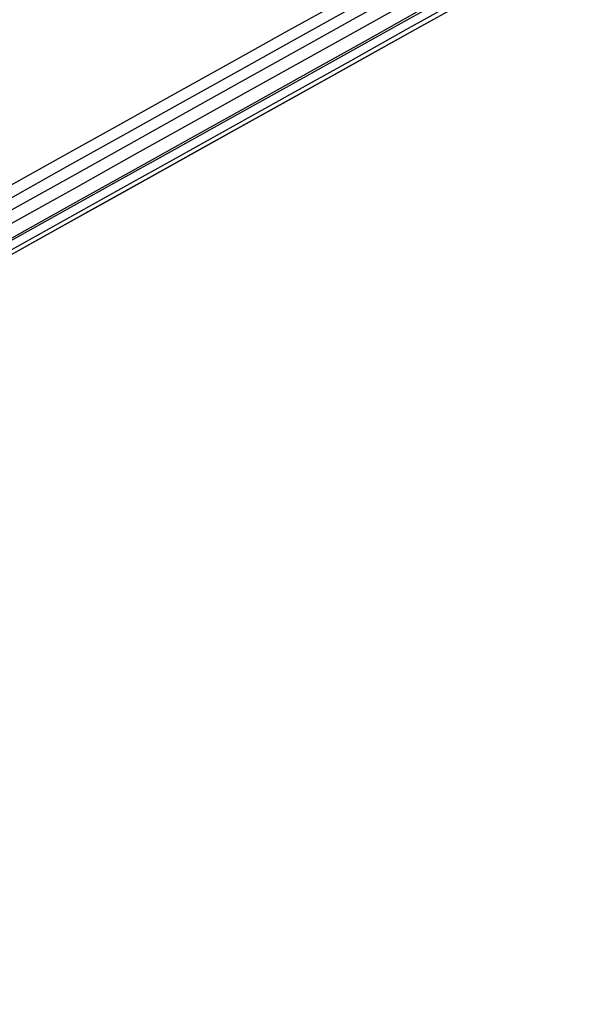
# Model space of a CAD drawing. Extents: x -19 to 1160, y -2382 to -1354.
# Tile 14 of 69: x 442 to 457, y -2176 to -2149. Entities that reach past the tile are written whole.
import ezdxf

# ---------------------------------------------------------------- set-up
doc = ezdxf.new("R2010")
doc.units = 0
doc.layers.add('1', color=7, linetype='CONTINUOUS')

msp = doc.modelspace()

# ---------------------------------------------------------------- linework, layer by layer
at = {"layer": '1', "color": 7, "extrusion": (-0.4869, 0.873457, 0.001063)}
msp.add_arc((3389.098, -211427.516, -2097.349), 211487.75, 90.6158246, 90.7432747, dxfattribs=at)
at = {"layer": '1', "color": 7, "extrusion": (0.487044, -0.873378, -9.56911e-12)}
msp.add_arc((-3392.896, -213890.079, 2097.517), 213947.621, 89.26434767, 89.3903322, dxfattribs=at)
at = {"layer": '1', "color": 7, "extrusion": (-0.487039, 0.87338, -6.05292e-08)}
msp.add_arc((3394.333, -213890.123, -2097.636), 213947.23, 90.61005547, 90.73603995, dxfattribs=at)
at = {"layer": '1', "color": 7, "extrusion": (-0.487198, 0.873291, -0.000962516)}
msp.add_arc((3148.897, -171954.654, -2095.842), 172000.05, 90.67694823, 90.83206533, dxfattribs=at)
at = {"layer": '1', "color": 7, "extrusion": (-0.487173, 0.873296, 0.004057)}
msp.add_arc((3157.251, -171683.568, -2096.004), 171739.427, 90.68077906, 90.83613149, dxfattribs=at)
at = {"layer": '1', "color": 7, "extrusion": (-0.487142, 0.873295, 0.007006)}
msp.add_arc((3164.668, -171377.458, -2096.201), 171439.564, 90.68446679, 90.84009101, dxfattribs=at)
at = {"layer": '1', "color": 7, "extrusion": (-0.487096, 0.873298, 0.009393)}
msp.add_arc((3170.629, -170898.926, -2096.447), 170966.203, 90.68838914, 90.8444444, dxfattribs=at)
at = {"layer": '1', "color": 7, "extrusion": (-0.487035, 0.873315, 0.010876)}
msp.add_arc((3174.258, -170185.95, -2096.773), 170256.644, 90.69252431, 90.84923024, dxfattribs=at)
at = {"layer": '1', "color": 7, "extrusion": (0.487044, -0.873378, 1.75719e-11)}
msp.add_arc((-3147.867, -170023.188, 2097.633), 170071.508, 89.15871692, 89.31559435, dxfattribs=at)

doc.saveas('drawing.dxf')
